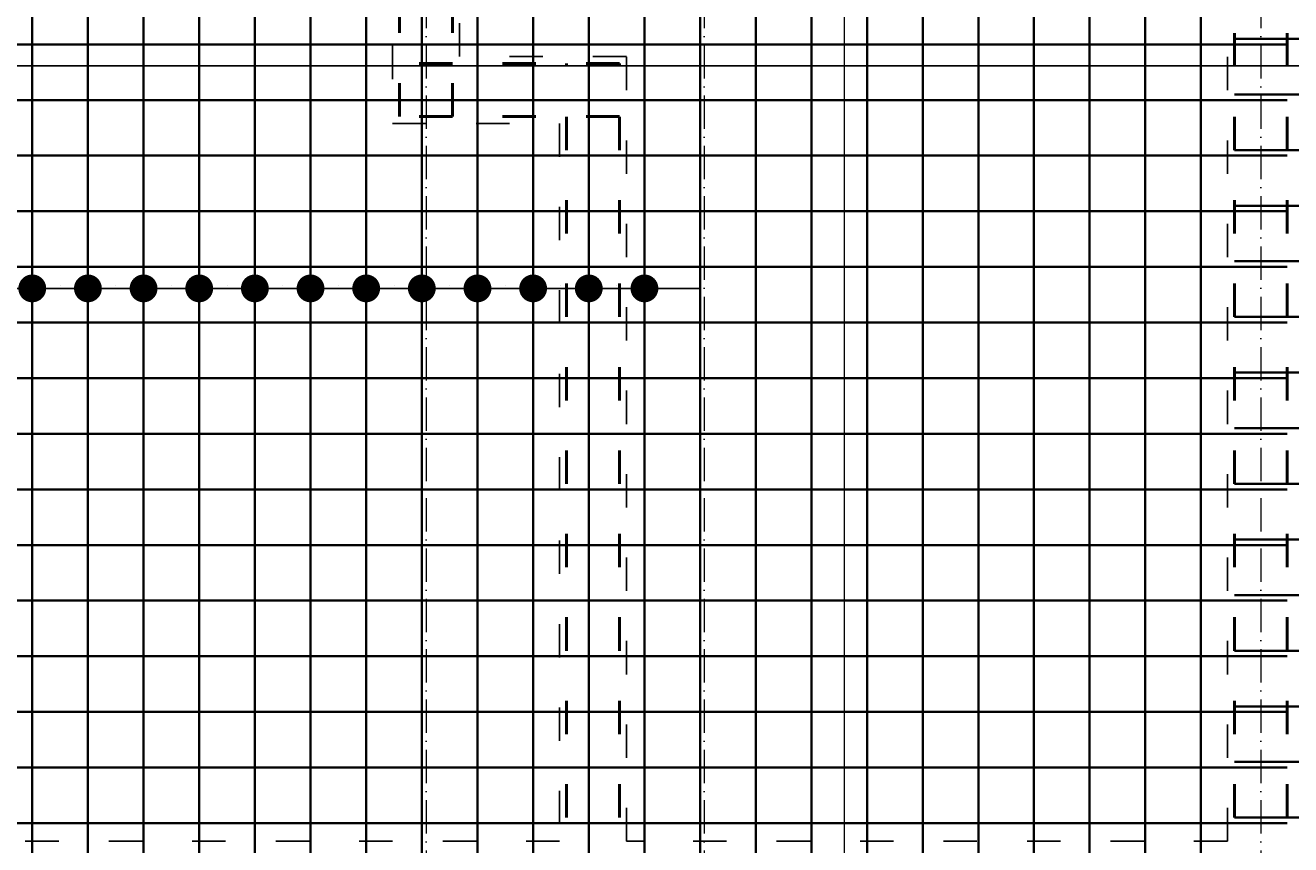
# Model space of a CAD drawing. Header units: millimetres. Extents: x 300938 to 312016, y 11971 to 20881.
# Tile 132 of 239: x 307546 to 308001, y 16930 to 17225. Entities that reach past the tile are written whole.
import ezdxf

# ---------------------------------------------------------------- set-up
doc = ezdxf.new("R2010")
doc.units = ezdxf.units.MM
doc.linetypes.add('ACAD_ISO03W100', pattern=[30, 12, -18])
doc.linetypes.add('ACAD_ISO10W100', pattern=[18, 12, -3, 0, -3])
for name, color, linetype, lineweight in [('konstrukcja wymiary', 1, 'Continuous', 13), ('osie', 5, 'ACAD_ISO10W100', 13), ('zbrojenie', 4, 'Continuous', 50), ('zbrojenie płyty', 141, 'Continuous', 35)]:
    doc.layers.add(name, color=color, linetype=linetype, lineweight=lineweight)
doc.layers.add('przerywane', color=6, linetype='ACAD_ISO03W100')
doc.styles.add('KONSTRUKCJA', font='romand.shx', dxfattribs={"oblique": 10})
doc.styles.get("Standard").update_dxf_attribs({"font": 'romand.shx', "oblique": 10})
doc.dimstyles.new('150', dxfattribs={"dimtxt": 10, "dimasz": 7, "dimexe": 1.25, "dimexo": 0.625, "dimgap": 3, "dimtad": 1, "dimdec": 0, "dimrnd": 0.5, "dimtxsty": 'KONSTRUKCJA', "dimblk": 'ARCHTICK', "dimcen": 2.5, "dimadec": 0, "dimazin": 0, "dimtfac": 1, "dimtdec": 0, "dimtix": 1, "dimtmove": 0, "dimatfit": 3, "dimfxl": 4, "dimfxlon": 1, "dimarcsym": 0})
doc.dimstyles.new('kropki', dxfattribs={"dimtxt": 0.001, "dimasz": 10, "dimexe": 1.25, "dimexo": 0.625, "dimgap": 1, "dimtad": 1, "dimtxsty": 'Standard', "dimblk": 'DOT', "dimcen": 2.5, "dimadec": 0, "dimazin": 0, "dimtfac": 1, "dimtmove": 0, "dimatfit": 3, "dimfxl": 1, "dimfxlon": 1, "dimarcsym": 0})

# ---------------------------------------------------------------- blocks, each defined once
blk = doc.blocks.new('_ArchTick')
at = {"color": 0, "linetype": 'ByBlock', "lineweight": 13, "const_width": 0.15}
blk.add_lwpolyline([(-0.5, -0.5), (0.5, 0.5)], dxfattribs=at)
blk = doc.blocks.new('*D1275')
at = {"layer": 'Defpoints', "color": 0, "transparency": 16777216}
for p in [(307580.44, 17201.32), (306548.44, 16613.22), (306662.44, 16613.22)]:
    blk.add_point(p, dxfattribs=at)
at = {"layer": 'konstrukcja wymiary', "color": 0, "lineweight": -2, "transparency": 16777216}
for p, q in [((306552.44, 17201.32), (306547.19, 17201.32)), ((306548.44, 17201.32), (306548.44, 16613.22)), ((306552.44, 16613.22), (306547.19, 16613.22))]:
    blk.add_line(p, q, dxfattribs=at)
at = {"layer": 'konstrukcja wymiary', "color": 0, "lineweight": -2, "transparency": 16777216, "xscale": 7, "yscale": 7, "zscale": 7}
for p, rotation in [((306548.44, 17201.32), 90), ((306548.44, 16613.22), 270)]:
    blk.add_blockref('_ArchTick', p, dxfattribs=dict(at, rotation=rotation))
at = {"layer": 'konstrukcja wymiary', "color": 0, "transparency": 16777216, "insert": (306540.44, 16907.27), "char_height": 10, "attachment_point": 5, "rotation": 90, "style": 'KONSTRUKCJA'}
blk.add_mtext('588', dxfattribs=at)
blk = doc.blocks.new('*D1285')
at = {"layer": 'Defpoints', "color": 0, "transparency": 16777216}
for p in [(307546.44, 17601.22), (307282.44, 16740.22), (307546.44, 16740.22)]:
    blk.add_point(p, dxfattribs=at)
at = {"layer": 'konstrukcja wymiary', "color": 0, "lineweight": -2, "transparency": 16777216}
for p, q in [((307282.44, 17597.22), (307282.44, 17602.47)), ((307282.44, 17601.22), (307546.44, 17601.22)), ((307546.44, 17597.22), (307546.44, 17602.47))]:
    blk.add_line(p, q, dxfattribs=at)
at = {"layer": 'konstrukcja wymiary', "color": 0, "lineweight": -2, "transparency": 16777216, "xscale": 7, "yscale": 7, "zscale": 7, "rotation": 180}
blk.add_blockref('_ArchTick', (307282.44, 17601.22), dxfattribs=at)
at = {"layer": 'konstrukcja wymiary', "color": 0, "lineweight": -2, "transparency": 16777216, "xscale": 7, "yscale": 7, "zscale": 7}
blk.add_blockref('_ArchTick', (307546.44, 17601.22), dxfattribs=at)
at = {"layer": 'konstrukcja wymiary', "color": 0, "transparency": 16777216, "insert": (307414.44, 17609.22), "char_height": 10, "attachment_point": 5, "style": 'KONSTRUKCJA'}
blk.add_mtext('264', dxfattribs=at)
blk = doc.blocks.new('_Dot')
at = {"color": 0, "linetype": 'ByBlock', "lineweight": -2}
blk.add_line((-0.5, 0), (-1, 0), dxfattribs=at)
at = {"color": 0, "linetype": 'ByBlock', "const_width": 0.5}
blk.add_lwpolyline([(-0.25, 0, 1), (0.25, 0, 1)], format="xyb", close=True, dxfattribs=at)
blk = doc.blocks.new('*D1535')
at = {"layer": 'Defpoints', "color": 0, "transparency": 16777216}
for p in [(307548.94, 17139.72), (307568.94, 17139.72), (307568.94, 17129.99)]:
    blk.add_point(p, dxfattribs=at)
at = {"layer": 'konstrukcja wymiary', "color": 0, "lineweight": -2, "transparency": 16777216}
for p, q in [((307548.94, 17130.99), (307548.94, 17128.74)), ((307568.94, 17130.99), (307568.94, 17128.74)), ((307538.94, 17129.99), (307528.94, 17129.99)), ((307548.94, 17129.99), (307568.94, 17129.99)), ((307578.94, 17129.99), (307588.94, 17129.99))]:
    blk.add_line(p, q, dxfattribs=at)
at = {"layer": 'konstrukcja wymiary', "color": 0, "lineweight": -2, "transparency": 16777216, "xscale": 10, "yscale": 10, "zscale": 10}
blk.add_blockref('_Dot', (307548.94, 17129.99), dxfattribs=at)
at = {"layer": 'konstrukcja wymiary', "color": 0, "lineweight": -2, "transparency": 16777216, "xscale": 10, "yscale": 10, "zscale": 10, "rotation": 180}
blk.add_blockref('_Dot', (307568.94, 17129.99), dxfattribs=at)
at = {"layer": 'konstrukcja wymiary', "color": 0, "transparency": 16777216, "insert": (307558.94, 17130.99), "char_height": 0.001, "attachment_point": 5}
blk.add_mtext('20', dxfattribs=at)
blk = doc.blocks.new('*D1536')
at = {"layer": 'Defpoints', "color": 0, "transparency": 16777216}
for p in [(307568.94, 17139.72), (307588.94, 17139.72), (307588.94, 17129.99)]:
    blk.add_point(p, dxfattribs=at)
at = {"layer": 'konstrukcja wymiary', "color": 0, "lineweight": -2, "transparency": 16777216}
for p, q in [((307568.94, 17130.99), (307568.94, 17128.74)), ((307588.94, 17130.99), (307588.94, 17128.74)), ((307558.94, 17129.99), (307548.94, 17129.99)), ((307568.94, 17129.99), (307588.94, 17129.99)), ((307598.94, 17129.99), (307608.94, 17129.99))]:
    blk.add_line(p, q, dxfattribs=at)
at = {"layer": 'konstrukcja wymiary', "color": 0, "lineweight": -2, "transparency": 16777216, "xscale": 10, "yscale": 10, "zscale": 10}
blk.add_blockref('_Dot', (307568.94, 17129.99), dxfattribs=at)
at = {"layer": 'konstrukcja wymiary', "color": 0, "lineweight": -2, "transparency": 16777216, "xscale": 10, "yscale": 10, "zscale": 10, "rotation": 180}
blk.add_blockref('_Dot', (307588.94, 17129.99), dxfattribs=at)
at = {"layer": 'konstrukcja wymiary', "color": 0, "transparency": 16777216, "insert": (307578.94, 17130.99), "char_height": 0.001, "attachment_point": 5}
blk.add_mtext('20', dxfattribs=at)
blk = doc.blocks.new('*D1537')
at = {"layer": 'Defpoints', "color": 0, "transparency": 16777216}
for p in [(307588.94, 17139.72), (307608.94, 17139.72), (307608.94, 17129.99)]:
    blk.add_point(p, dxfattribs=at)
at = {"layer": 'konstrukcja wymiary', "color": 0, "lineweight": -2, "transparency": 16777216}
for p, q in [((307588.94, 17130.99), (307588.94, 17128.74)), ((307608.94, 17130.99), (307608.94, 17128.74)), ((307578.94, 17129.99), (307568.94, 17129.99)), ((307588.94, 17129.99), (307608.94, 17129.99)), ((307618.94, 17129.99), (307628.94, 17129.99))]:
    blk.add_line(p, q, dxfattribs=at)
at = {"layer": 'konstrukcja wymiary', "color": 0, "lineweight": -2, "transparency": 16777216, "xscale": 10, "yscale": 10, "zscale": 10}
blk.add_blockref('_Dot', (307588.94, 17129.99), dxfattribs=at)
at = {"layer": 'konstrukcja wymiary', "color": 0, "lineweight": -2, "transparency": 16777216, "xscale": 10, "yscale": 10, "zscale": 10, "rotation": 180}
blk.add_blockref('_Dot', (307608.94, 17129.99), dxfattribs=at)
at = {"layer": 'konstrukcja wymiary', "color": 0, "transparency": 16777216, "insert": (307598.94, 17130.99), "char_height": 0.001, "attachment_point": 5}
blk.add_mtext('20', dxfattribs=at)
blk = doc.blocks.new('*D1538')
at = {"layer": 'Defpoints', "color": 0, "transparency": 16777216}
for p in [(307608.94, 17139.72), (307628.94, 17139.72), (307628.94, 17129.99)]:
    blk.add_point(p, dxfattribs=at)
at = {"layer": 'konstrukcja wymiary', "color": 0, "lineweight": -2, "transparency": 16777216}
for p, q in [((307608.94, 17130.99), (307608.94, 17128.74)), ((307628.94, 17130.99), (307628.94, 17128.74)), ((307598.94, 17129.99), (307588.94, 17129.99)), ((307608.94, 17129.99), (307628.94, 17129.99)), ((307638.94, 17129.99), (307648.94, 17129.99))]:
    blk.add_line(p, q, dxfattribs=at)
at = {"layer": 'konstrukcja wymiary', "color": 0, "lineweight": -2, "transparency": 16777216, "xscale": 10, "yscale": 10, "zscale": 10}
blk.add_blockref('_Dot', (307608.94, 17129.99), dxfattribs=at)
at = {"layer": 'konstrukcja wymiary', "color": 0, "lineweight": -2, "transparency": 16777216, "xscale": 10, "yscale": 10, "zscale": 10, "rotation": 180}
blk.add_blockref('_Dot', (307628.94, 17129.99), dxfattribs=at)
at = {"layer": 'konstrukcja wymiary', "color": 0, "transparency": 16777216, "insert": (307618.94, 17130.99), "char_height": 0.001, "attachment_point": 5}
blk.add_mtext('20', dxfattribs=at)
blk = doc.blocks.new('*D1539')
at = {"layer": 'Defpoints', "color": 0, "transparency": 16777216}
for p in [(307628.94, 17139.72), (307648.94, 17139.72), (307648.94, 17129.99)]:
    blk.add_point(p, dxfattribs=at)
at = {"layer": 'konstrukcja wymiary', "color": 0, "lineweight": -2, "transparency": 16777216}
for p, q in [((307628.94, 17130.99), (307628.94, 17128.74)), ((307648.94, 17130.99), (307648.94, 17128.74)), ((307618.94, 17129.99), (307608.94, 17129.99)), ((307628.94, 17129.99), (307648.94, 17129.99)), ((307658.94, 17129.99), (307668.94, 17129.99))]:
    blk.add_line(p, q, dxfattribs=at)
at = {"layer": 'konstrukcja wymiary', "color": 0, "lineweight": -2, "transparency": 16777216, "xscale": 10, "yscale": 10, "zscale": 10}
blk.add_blockref('_Dot', (307628.94, 17129.99), dxfattribs=at)
at = {"layer": 'konstrukcja wymiary', "color": 0, "lineweight": -2, "transparency": 16777216, "xscale": 10, "yscale": 10, "zscale": 10, "rotation": 180}
blk.add_blockref('_Dot', (307648.94, 17129.99), dxfattribs=at)
at = {"layer": 'konstrukcja wymiary', "color": 0, "transparency": 16777216, "insert": (307638.94, 17130.99), "char_height": 0.001, "attachment_point": 5}
blk.add_mtext('20', dxfattribs=at)
blk = doc.blocks.new('*D1540')
at = {"layer": 'Defpoints', "color": 0, "transparency": 16777216}
for p in [(307648.94, 17139.72), (307668.94, 17139.72), (307668.94, 17129.99)]:
    blk.add_point(p, dxfattribs=at)
at = {"layer": 'konstrukcja wymiary', "color": 0, "lineweight": -2, "transparency": 16777216}
for p, q in [((307648.94, 17130.99), (307648.94, 17128.74)), ((307668.94, 17130.99), (307668.94, 17128.74)), ((307638.94, 17129.99), (307628.94, 17129.99)), ((307648.94, 17129.99), (307668.94, 17129.99)), ((307678.94, 17129.99), (307688.94, 17129.99))]:
    blk.add_line(p, q, dxfattribs=at)
at = {"layer": 'konstrukcja wymiary', "color": 0, "lineweight": -2, "transparency": 16777216, "xscale": 10, "yscale": 10, "zscale": 10}
blk.add_blockref('_Dot', (307648.94, 17129.99), dxfattribs=at)
at = {"layer": 'konstrukcja wymiary', "color": 0, "lineweight": -2, "transparency": 16777216, "xscale": 10, "yscale": 10, "zscale": 10, "rotation": 180}
blk.add_blockref('_Dot', (307668.94, 17129.99), dxfattribs=at)
at = {"layer": 'konstrukcja wymiary', "color": 0, "transparency": 16777216, "insert": (307658.94, 17130.99), "char_height": 0.001, "attachment_point": 5}
blk.add_mtext('20', dxfattribs=at)
blk = doc.blocks.new('*D1541')
at = {"layer": 'Defpoints', "color": 0, "transparency": 16777216}
for p in [(307668.94, 17139.72), (307688.94, 17139.72), (307688.94, 17129.99)]:
    blk.add_point(p, dxfattribs=at)
at = {"layer": 'konstrukcja wymiary', "color": 0, "lineweight": -2, "transparency": 16777216}
for p, q in [((307668.94, 17130.99), (307668.94, 17128.74)), ((307688.94, 17130.99), (307688.94, 17128.74)), ((307658.94, 17129.99), (307648.94, 17129.99)), ((307668.94, 17129.99), (307688.94, 17129.99)), ((307698.94, 17129.99), (307708.94, 17129.99))]:
    blk.add_line(p, q, dxfattribs=at)
at = {"layer": 'konstrukcja wymiary', "color": 0, "lineweight": -2, "transparency": 16777216, "xscale": 10, "yscale": 10, "zscale": 10}
blk.add_blockref('_Dot', (307668.94, 17129.99), dxfattribs=at)
at = {"layer": 'konstrukcja wymiary', "color": 0, "lineweight": -2, "transparency": 16777216, "xscale": 10, "yscale": 10, "zscale": 10, "rotation": 180}
blk.add_blockref('_Dot', (307688.94, 17129.99), dxfattribs=at)
at = {"layer": 'konstrukcja wymiary', "color": 0, "transparency": 16777216, "insert": (307678.94, 17130.99), "char_height": 0.001, "attachment_point": 5}
blk.add_mtext('20', dxfattribs=at)
blk = doc.blocks.new('*D1542')
at = {"layer": 'Defpoints', "color": 0, "transparency": 16777216}
for p in [(307688.94, 17139.72), (307708.94, 17139.72), (307708.94, 17129.99)]:
    blk.add_point(p, dxfattribs=at)
at = {"layer": 'konstrukcja wymiary', "color": 0, "lineweight": -2, "transparency": 16777216}
for p, q in [((307688.94, 17130.99), (307688.94, 17128.74)), ((307708.94, 17130.99), (307708.94, 17128.74)), ((307678.94, 17129.99), (307668.94, 17129.99)), ((307688.94, 17129.99), (307708.94, 17129.99)), ((307718.94, 17129.99), (307728.94, 17129.99))]:
    blk.add_line(p, q, dxfattribs=at)
at = {"layer": 'konstrukcja wymiary', "color": 0, "lineweight": -2, "transparency": 16777216, "xscale": 10, "yscale": 10, "zscale": 10}
blk.add_blockref('_Dot', (307688.94, 17129.99), dxfattribs=at)
at = {"layer": 'konstrukcja wymiary', "color": 0, "lineweight": -2, "transparency": 16777216, "xscale": 10, "yscale": 10, "zscale": 10, "rotation": 180}
blk.add_blockref('_Dot', (307708.94, 17129.99), dxfattribs=at)
at = {"layer": 'konstrukcja wymiary', "color": 0, "transparency": 16777216, "insert": (307698.94, 17130.99), "char_height": 0.001, "attachment_point": 5}
blk.add_mtext('20', dxfattribs=at)
blk = doc.blocks.new('*D1543')
at = {"layer": 'Defpoints', "color": 0, "transparency": 16777216}
for p in [(307708.94, 17139.72), (307728.94, 17139.72), (307728.94, 17129.99)]:
    blk.add_point(p, dxfattribs=at)
at = {"layer": 'konstrukcja wymiary', "color": 0, "lineweight": -2, "transparency": 16777216}
for p, q in [((307708.94, 17130.99), (307708.94, 17128.74)), ((307728.94, 17130.99), (307728.94, 17128.74)), ((307698.94, 17129.99), (307688.94, 17129.99)), ((307708.94, 17129.99), (307728.94, 17129.99)), ((307738.94, 17129.99), (307748.94, 17129.99))]:
    blk.add_line(p, q, dxfattribs=at)
at = {"layer": 'konstrukcja wymiary', "color": 0, "lineweight": -2, "transparency": 16777216, "xscale": 10, "yscale": 10, "zscale": 10}
blk.add_blockref('_Dot', (307708.94, 17129.99), dxfattribs=at)
at = {"layer": 'konstrukcja wymiary', "color": 0, "lineweight": -2, "transparency": 16777216, "xscale": 10, "yscale": 10, "zscale": 10, "rotation": 180}
blk.add_blockref('_Dot', (307728.94, 17129.99), dxfattribs=at)
at = {"layer": 'konstrukcja wymiary', "color": 0, "transparency": 16777216, "insert": (307718.94, 17130.99), "char_height": 0.001, "attachment_point": 5}
blk.add_mtext('20', dxfattribs=at)
blk = doc.blocks.new('*D1544')
at = {"layer": 'Defpoints', "color": 0, "transparency": 16777216}
for p in [(307728.94, 17139.72), (307748.94, 17139.72), (307748.94, 17129.99)]:
    blk.add_point(p, dxfattribs=at)
at = {"layer": 'konstrukcja wymiary', "color": 0, "lineweight": -2, "transparency": 16777216}
for p, q in [((307728.94, 17130.99), (307728.94, 17128.74)), ((307748.94, 17130.99), (307748.94, 17128.74)), ((307718.94, 17129.99), (307708.94, 17129.99)), ((307728.94, 17129.99), (307748.94, 17129.99)), ((307758.94, 17129.99), (307768.94, 17129.99))]:
    blk.add_line(p, q, dxfattribs=at)
at = {"layer": 'konstrukcja wymiary', "color": 0, "lineweight": -2, "transparency": 16777216, "xscale": 10, "yscale": 10, "zscale": 10}
blk.add_blockref('_Dot', (307728.94, 17129.99), dxfattribs=at)
at = {"layer": 'konstrukcja wymiary', "color": 0, "lineweight": -2, "transparency": 16777216, "xscale": 10, "yscale": 10, "zscale": 10, "rotation": 180}
blk.add_blockref('_Dot', (307748.94, 17129.99), dxfattribs=at)
at = {"layer": 'konstrukcja wymiary', "color": 0, "transparency": 16777216, "insert": (307738.94, 17130.99), "char_height": 0.001, "attachment_point": 5}
blk.add_mtext('20', dxfattribs=at)
blk = doc.blocks.new('*D1545')
at = {"layer": 'Defpoints', "color": 0, "transparency": 16777216}
for p in [(307748.94, 17139.72), (307768.94, 17139.72), (307768.94, 17129.99)]:
    blk.add_point(p, dxfattribs=at)
at = {"layer": 'konstrukcja wymiary', "color": 0, "lineweight": -2, "transparency": 16777216}
for p, q in [((307748.94, 17130.99), (307748.94, 17128.74)), ((307768.94, 17130.99), (307768.94, 17128.74)), ((307738.94, 17129.99), (307728.94, 17129.99)), ((307748.94, 17129.99), (307768.94, 17129.99)), ((307778.94, 17129.99), (307788.94, 17129.99))]:
    blk.add_line(p, q, dxfattribs=at)
at = {"layer": 'konstrukcja wymiary', "color": 0, "lineweight": -2, "transparency": 16777216, "xscale": 10, "yscale": 10, "zscale": 10}
blk.add_blockref('_Dot', (307748.94, 17129.99), dxfattribs=at)
at = {"layer": 'konstrukcja wymiary', "color": 0, "lineweight": -2, "transparency": 16777216, "xscale": 10, "yscale": 10, "zscale": 10, "rotation": 180}
blk.add_blockref('_Dot', (307768.94, 17129.99), dxfattribs=at)
at = {"layer": 'konstrukcja wymiary', "color": 0, "transparency": 16777216, "insert": (307758.94, 17130.99), "char_height": 0.001, "attachment_point": 5}
blk.add_mtext('20', dxfattribs=at)
blk = doc.blocks.new('*D1568')
at = {"layer": 'Defpoints', "color": 0, "transparency": 16777216}
for p in [(306808.94, 17219.72), (308248.9, 17209.99), (308248.9, 17199.72)]:
    blk.add_point(p, dxfattribs=at)
at = {"layer": 'konstrukcja wymiary', "color": 0, "lineweight": -2, "transparency": 16777216}
for p, q in [((306808.94, 17210.99), (306808.94, 17208.74)), ((306818.94, 17209.99), (308238.9, 17209.99)), ((308248.9, 17208.99), (308248.9, 17211.24))]:
    blk.add_line(p, q, dxfattribs=at)
at = {"layer": 'konstrukcja wymiary', "color": 0, "lineweight": -2, "transparency": 16777216, "xscale": 10, "yscale": 10, "zscale": 10, "rotation": 180}
blk.add_blockref('_Dot', (306808.94, 17209.99), dxfattribs=at)
at = {"layer": 'konstrukcja wymiary', "color": 0, "lineweight": -2, "transparency": 16777216, "xscale": 10, "yscale": 10, "zscale": 10}
blk.add_blockref('_Dot', (308248.9, 17209.99), dxfattribs=at)
at = {"layer": 'konstrukcja wymiary', "color": 0, "transparency": 16777216, "insert": (307528.92, 17210.99), "char_height": 0.001, "attachment_point": 5}
blk.add_mtext('1439,96', dxfattribs=at)
blk = doc.blocks.new('*D2046')
at = {"layer": 'Defpoints', "color": 0, "transparency": 16777216}
for p in [(308234.44, 17601.22), (307546.44, 16740.22), (308234.44, 16613.22)]:
    blk.add_point(p, dxfattribs=at)
at = {"layer": 'konstrukcja wymiary', "color": 0, "lineweight": -2, "transparency": 16777216}
for p, q in [((307546.44, 17597.22), (307546.44, 17602.47)), ((307546.44, 17601.22), (308234.44, 17601.22)), ((308234.44, 17597.22), (308234.44, 17602.47))]:
    blk.add_line(p, q, dxfattribs=at)
at = {"layer": 'konstrukcja wymiary', "color": 0, "lineweight": -2, "transparency": 16777216, "xscale": 7, "yscale": 7, "zscale": 7, "rotation": 180}
blk.add_blockref('_ArchTick', (307546.44, 17601.22), dxfattribs=at)
at = {"layer": 'konstrukcja wymiary', "color": 0, "lineweight": -2, "transparency": 16777216, "xscale": 7, "yscale": 7, "zscale": 7}
blk.add_blockref('_ArchTick', (308234.44, 17601.22), dxfattribs=at)
at = {"layer": 'konstrukcja wymiary', "color": 0, "transparency": 16777216, "insert": (307890.44, 17609.22), "char_height": 10, "attachment_point": 5, "style": 'KONSTRUKCJA'}
blk.add_mtext('688', dxfattribs=at)
blk = doc.blocks.new('*D2047')
at = {"layer": 'Defpoints', "color": 0, "transparency": 16777216}
for p in [(306548.44, 17233.32), (307580.44, 17233.32), (307580.44, 17201.32)]:
    blk.add_point(p, dxfattribs=at)
at = {"layer": 'konstrukcja wymiary', "color": 0, "lineweight": -2, "transparency": 16777216}
for p, q in [((306552.44, 17233.32), (306547.19, 17233.32)), ((306548.44, 17201.32), (306548.44, 17233.32)), ((306552.44, 17201.32), (306547.19, 17201.32))]:
    blk.add_line(p, q, dxfattribs=at)
at = {"layer": 'konstrukcja wymiary', "color": 0, "lineweight": -2, "transparency": 16777216, "xscale": 7, "yscale": 7, "zscale": 7}
for p, rotation in [((306548.44, 17233.32), 90), ((306548.44, 17201.32), 270)]:
    blk.add_blockref('_ArchTick', p, dxfattribs=dict(at, rotation=rotation))
at = {"layer": 'konstrukcja wymiary', "color": 0, "transparency": 16777216, "insert": (306540.44, 17217.32), "char_height": 10, "attachment_point": 5, "rotation": 90, "style": 'KONSTRUKCJA'}
blk.add_mtext('32', dxfattribs=at)

msp = doc.modelspace()

# ---------------------------------------------------------------- linework, layer by layer
at = {"layer": 'konstrukcja wymiary'}
msp.add_line((307840.812, 16686.224), (307840.812, 17530.963), dxfattribs=at)
at = {"layer": 'osie'}
for p, q in [((307690.44, 17706.148), (307690.44, 16196.332)), ((307790.44, 17706.148), (307790.44, 16196.332)), ((307990.44, 17706.148), (307990.44, 16196.332))]:
    msp.add_line(p, q, dxfattribs=at)
at = {"layer": 'przerywane'}
for p, q in [((307678.44, 17487.224), (307678.44, 17189.324)), ((307702.44, 17213.324), (307702.44, 17487.224)), ((307978.44, 16931.224), (307978.44, 17487.224)), ((307762.44, 17213.324), (307702.44, 17213.324)), ((307762.44, 16931.224), (307762.44, 17213.324)), ((307678.44, 17189.324), (307738.44, 17189.324)), ((307738.44, 17189.324), (307738.44, 16931.224)), ((307738.44, 16931.224), (307082.44, 16931.224)), ((307978.44, 16931.224), (307762.44, 16931.224))]:
    msp.add_line(p, q, dxfattribs=at)
at = {"layer": 'zbrojenie', "linetype": 'ACAD_ISO03W100'}
for p, q in [((307680.94, 17191.824), (307680.94, 17508.724)), ((307699.94, 17191.824), (307699.94, 17508.724)), ((307980.94, 16909.724), (307980.94, 17508.724)), ((307999.94, 16909.724), (307999.94, 17508.724)), ((307759.94, 17210.824), (307680.94, 17210.824)), ((307740.94, 16909.724), (307740.94, 17210.824)), ((307759.94, 16909.724), (307759.94, 17210.824)), ((307759.94, 17191.824), (307680.94, 17191.824))]:
    msp.add_line(p, q, dxfattribs=at)
at = {"layer": 'zbrojenie płyty'}
for p, q in [((307548.94, 17508.724), (307548.94, 16334.724)), ((307568.94, 17508.724), (307568.94, 16334.724)), ((307588.94, 17508.724), (307588.94, 17197.724)), ((307608.94, 17508.724), (307608.94, 17197.724)), ((307628.94, 17508.724), (307628.94, 17197.724)), ((307648.94, 17508.724), (307648.94, 17197.724)), ((307668.94, 17508.724), (307668.94, 17197.724)), ((307688.94, 17508.724), (307688.94, 16334.724)), ((307708.94, 17508.724), (307708.94, 16334.724)), ((307728.94, 17508.724), (307728.94, 16334.724)), ((307748.94, 17508.724), (307748.94, 16334.724)), ((307768.94, 17508.724), (307768.94, 16334.724)), ((307788.94, 17508.724), (307788.94, 16909.724)), ((307808.94, 17508.724), (307808.94, 16909.724)), ((307828.94, 17508.724), (307828.94, 16909.724)), ((307848.94, 17508.724), (307848.94, 16909.724)), ((307868.94, 17508.724), (307868.94, 16909.724)), ((307888.94, 17508.724), (307888.94, 16909.724)), ((307908.94, 17508.724), (307908.94, 16909.724)), ((307928.94, 17508.724), (307928.94, 16909.724)), ((307948.94, 17508.724), (307948.94, 16909.724)), ((307968.94, 17508.724), (307968.94, 16909.724)), ((307060.94, 17217.724), (307680.94, 17217.724)), ((307680.94, 17217.724), (307999.94, 17217.724)), ((307980.94, 17219.724), (308419.94, 17219.724)), ((307980.94, 17199.724), (308419.94, 17199.724)), ((307060.94, 17197.724), (307999.94, 17197.724)), ((307588.94, 17197.724), (307588.94, 16334.724)), ((307608.94, 17197.724), (307608.94, 16334.724)), ((307628.94, 17197.724), (307628.94, 16334.724)), ((307648.94, 17197.724), (307648.94, 16334.724)), ((307668.94, 17197.724), (307668.94, 16334.724)), ((307060.94, 17177.724), (307999.94, 17177.724)), ((307980.94, 17179.724), (308419.94, 17179.724)), ((307060.94, 17157.724), (307999.94, 17157.724)), ((307980.94, 17159.724), (308419.94, 17159.724)), ((307980.94, 17139.724), (308419.94, 17139.724)), ((307060.94, 17137.724), (307999.94, 17137.724)), ((307060.94, 17117.724), (307999.94, 17117.724)), ((307980.94, 17119.724), (308419.94, 17119.724)), ((307980.94, 17099.724), (308419.94, 17099.724)), ((307060.94, 17097.724), (307999.94, 17097.724)), ((307060.94, 17077.724), (307999.94, 17077.724)), ((307980.94, 17079.724), (308419.94, 17079.724)), ((307060.94, 17057.724), (307999.94, 17057.724)), ((307980.94, 17059.724), (308419.94, 17059.724)), ((307980.94, 17039.724), (308419.94, 17039.724)), ((307060.94, 17037.724), (307999.94, 17037.724)), ((307060.94, 17017.724), (307999.94, 17017.724)), ((307980.94, 17019.724), (308419.94, 17019.724)), ((307980.94, 16999.724), (308419.94, 16999.724)), ((307060.94, 16997.724), (307999.94, 16997.724)), ((307060.94, 16977.724), (307999.94, 16977.724)), ((307980.94, 16979.724), (308419.94, 16979.724)), ((307060.94, 16957.724), (307999.94, 16957.724)), ((307980.94, 16959.724), (308419.94, 16959.724)), ((307980.94, 16939.724), (308419.94, 16939.724)), ((307060.94, 16937.724), (307999.94, 16937.724))]:
    msp.add_line(p, q, dxfattribs=at)

# ---------------------------------------------------------------- dimensions: what is measured, and where the dimension line sits
at = {"layer": 'konstrukcja wymiary'}
for base, p1, p2, dimstyle, picture, middle in [((307546.44, 17601.224), (307282.44, 16740.224), (307546.44, 16740.224), '150', '*D1285', (307414.44, 17609.224)), ((308234.44, 17601.224), (307546.44, 16740.224), (308234.44, 16613.224), '150', '*D2046', (307890.44, 17609.224)), ((308248.897, 17209.991), (306808.94, 17219.724), (308248.897, 17199.724), 'kropki', '*D1568', (307528.918, 17210.992)), ((307568.94, 17129.991), (307548.94, 17139.724), (307568.94, 17139.724), 'kropki', '*D1535', (307558.94, 17130.992)), ((307588.94, 17129.991), (307568.94, 17139.724), (307588.94, 17139.724), 'kropki', '*D1536', (307578.94, 17130.992)), ((307608.94, 17129.991), (307588.94, 17139.724), (307608.94, 17139.724), 'kropki', '*D1537', (307598.94, 17130.992)), ((307628.94, 17129.991), (307608.94, 17139.724), (307628.94, 17139.724), 'kropki', '*D1538', (307618.94, 17130.992)), ((307648.94, 17129.991), (307628.94, 17139.724), (307648.94, 17139.724), 'kropki', '*D1539', (307638.94, 17130.992)), ((307668.94, 17129.991), (307648.94, 17139.724), (307668.94, 17139.724), 'kropki', '*D1540', (307658.94, 17130.992)), ((307688.94, 17129.991), (307668.94, 17139.724), (307688.94, 17139.724), 'kropki', '*D1541', (307678.94, 17130.992)), ((307708.94, 17129.991), (307688.94, 17139.724), (307708.94, 17139.724), 'kropki', '*D1542', (307698.94, 17130.992)), ((307728.94, 17129.991), (307708.94, 17139.724), (307728.94, 17139.724), 'kropki', '*D1543', (307718.94, 17130.992)), ((307748.94, 17129.991), (307728.94, 17139.724), (307748.94, 17139.724), 'kropki', '*D1544', (307738.94, 17130.992)), ((307768.94, 17129.991), (307748.94, 17139.724), (307768.94, 17139.724), 'kropki', '*D1545', (307758.94, 17130.992))]:
    dim = msp.add_linear_dim(base=base, p1=p1, p2=p2, dimstyle=dimstyle, override={"dimtmove": 1}, dxfattribs=at)
    dim.commit()
    dim.dimension.update_dxf_attribs({"geometry": picture, "text_midpoint": middle})
dim = msp.add_linear_dim(base=(306548.44, 17233.324), p1=(307580.44, 17201.324), p2=(307580.44, 17233.324), angle=90, dimstyle='150', override={"dimtmove": 1}, dxfattribs=at)
dim.commit()
dim.dimension.update_dxf_attribs({"geometry": '*D2047', "text_midpoint": (306540.44, 17217.324)})
dim = msp.add_linear_dim(base=(306548.44, 16613.224), p1=(307580.44, 17201.324), p2=(306662.44, 16613.224), angle=90, dimstyle='150', dxfattribs=at)
dim.commit()
dim.dimension.update_dxf_attribs({"geometry": '*D1275', "text_midpoint": (306540.44, 16907.274)})

doc.saveas('drawing.dxf')
